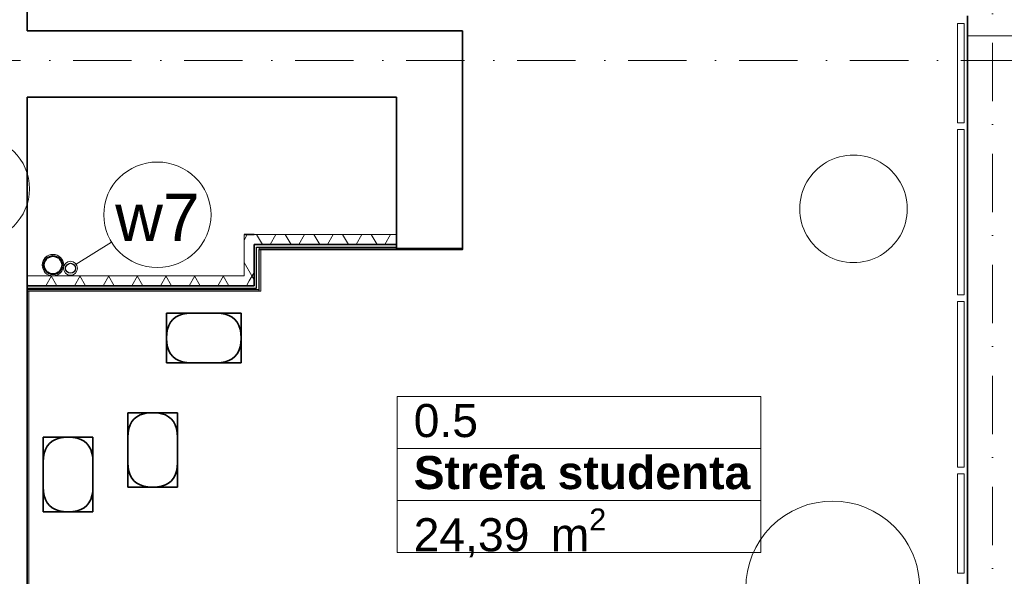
# Model space of a CAD drawing. Header units: millimetres. Extents: x -34676 to 172266, y 39940 to 476087.
# Tile 95 of 256: x 28963 to 34911, y 278928 to 282290. Entities that reach past the tile are written whole.
import ezdxf
from ezdxf.lldxf.tags import DXFTag

# ---------------------------------------------------------------- set-up
doc = ezdxf.new("R2010")
doc.units = ezdxf.units.MM
doc.header["$MEASUREMENT"] = 0
doc.linetypes.add('Kropki i Kreski', pattern=[6.702778, 3.527778, -1.763889, 0, -1.411111])
doc.linetypes.add('Przerywana', pattern=[5.644444, 2.822222, -2.822222])
doc.layers.add('#ks', color=34, linetype='Continuous', lineweight=30)
doc.layers.add('#woda', color=4, linetype='Continuous', lineweight=18)
for name, color, linetype in [('#podkład', 252, 'Continuous'), ('- strefy pomieszczeń', 7, 'Continuous'), ('IS_Text_Pion_Wodociag', 7, 'Continuous'), ('Konstrukcja - Siatka mod', 7, 'Continuous'), ('Konstrukcja - Stropy', 7, 'Continuous'), ('Konstrukcja - Ściany działowe', 7, 'Continuous'), ('Konstrukcja - Ściany nośne wew..P', 7, 'Continuous'), ('Wnętrze - Umeblowanie', 7, 'Continuous')]:
    doc.layers.add(name, color=color, linetype=linetype)
doc.styles.get("Standard").update_dxf_attribs({"font": 'arial.ttf'})
doc.styles.add('STYL_AUTOMATYCZNY_1', font='arial.ttf')
doc.styles.add('STYL_AUTOMATYCZNY_2', font='arial.ttf')
tags = doc.linetypes.add('SOLID', pattern=[10, 10, 0]).pattern_tags.tags
tags[6:7] = [DXFTag(74, 4), DXFTag(75, 0), DXFTag(340, '0'), DXFTag(46, 0.0), DXFTag(50, 0.0), DXFTag(44, 0.0), DXFTag(45, 0.0)]
tags[4:5] = [DXFTag(74, 4), DXFTag(75, 0), DXFTag(340, '0'), DXFTag(46, 0.0), DXFTag(50, 0.0), DXFTag(44, 0.0), DXFTag(45, 0.0)]
pattern_1 = [(60, (-208051.03, 672090.37), (-129.90381, 75), []), (120, (-208051.03, 672090.37), (129.90381, 75), [])]

# ---------------------------------------------------------------- blocks, each defined once
blk = doc.blocks.new('UHYGFFFF')
at = {"layer": 'Konstrukcja - Ściany działowe', "linetype": 'Continuous', "lineweight": 13}
h = blk.add_hatch(dxfattribs=at)
h.set_pattern_fill('Izolacja_miękka_0002', color=252, style=0, pattern_type=2)
h.set_pattern_definition(pattern_1)
h.paths.add_polyline_path([(29927.6, 387131.6), (29987.6, 387071.6), (29987.6, 387131.6)])
h = blk.add_hatch(dxfattribs=at)
h.set_pattern_fill('Izolacja_miękka_0002', color=252, style=0, pattern_type=2)
h.set_pattern_definition(pattern_1)
h.paths.add_polyline_path([(29927.6, 387071.6), (29987.6, 387071.6), (29927.6, 387131.6)])
h = blk.add_hatch(dxfattribs=at)
h.set_pattern_fill('Izolacja_miękka_0002', color=252, style=0, pattern_type=2)
h.set_pattern_definition(pattern_1)
h.paths.add_polyline_path([(30847.6, 387131.6), (29987.6, 387131.6), (29987.6, 387071.6), (30847.6, 387071.6)])
h = blk.add_hatch(dxfattribs=at)
h.set_pattern_fill('Izolacja_miękka_0002', color=252, style=0, pattern_type=2)
h.set_pattern_definition(pattern_1)
h.paths.add_polyline_path([(29927.6, 387071.6), (29927.6, 386882.6), (29987.6, 386882.6), (29987.6, 387071.6)])
h = blk.add_hatch(dxfattribs=at)
h.set_pattern_fill('Gips_0002', color=252, style=0, pattern_type=2)
h.set_pattern_definition([(0, (-208051.03, 672090.37), (0, 75), [0, -75])])
h.paths.add_polyline_path([(29987.6, 387056.6), (29987.6, 386822.6), (30002.6, 386822.6), (30002.6, 387056.6)])
h = blk.add_hatch(dxfattribs=at)
h.set_pattern_fill('Izolacja_miękka_0002', color=252, style=0, pattern_type=2)
h.set_pattern_definition(pattern_1)
h.paths.add_polyline_path([(29927.6, 386882.6), (28617.6, 386882.6), (28617.6, 386822.6), (29927.6, 386822.6)])
h = blk.add_hatch(dxfattribs=at)
h.set_pattern_fill('Izolacja_miękka_0002', color=252, style=0, pattern_type=2)
h.set_pattern_definition(pattern_1)
h.paths.add_polyline_path([(29927.6, 386822.6), (29987.6, 386822.6), (29927.6, 386882.6)])
h = blk.add_hatch(dxfattribs=at)
h.set_pattern_fill('Izolacja_miękka_0002', color=252, style=0, pattern_type=2)
h.set_pattern_definition(pattern_1)
h.paths.add_polyline_path([(29927.6, 386882.6), (29987.6, 386822.6), (29987.6, 386882.6)])
at = {"layer": '- strefy pomieszczeń', "color": 252, "linetype": 'Continuous', "lineweight": 13, "ltscale": 100}
for p, q in [((30851.9, 386154.3), (33048.5, 386154.3)), ((30851.9, 385840), (30851.9, 386154.3)), ((33048.5, 386154.3), (33048.5, 385840)), ((33048.5, 385840), (30851.9, 385840)), ((30851.9, 385840), (33048.5, 385840)), ((30851.9, 385525.7), (30851.9, 385840)), ((33048.5, 385840), (33048.5, 385525.7)), ((33048.5, 385525.7), (30851.9, 385525.7)), ((30851.9, 385525.7), (33048.5, 385525.7)), ((30851.9, 385211.4), (30851.9, 385525.7)), ((33048.5, 385525.7), (33048.5, 385211.4)), ((33048.5, 385211.4), (30851.9, 385211.4))]:
    blk.add_line(p, q, dxfattribs=at)
at = {"color": 252, "linetype": 'Przerywana', "lineweight": 13, "ltscale": 100}
for p, q in [((34237.6, 388407.5), (34237.6, 387807.5)), ((34237.6, 388407.5), (34277.6, 388407.5)), ((34237.6, 388407.5), (34237.6, 387807.5)), ((34237.6, 388407.5), (34277.6, 388407.5)), ((34277.6, 388407.5), (34277.6, 387807.5)), ((34277.6, 388407.5), (34277.6, 387807.5)), ((34237.6, 387807.5), (34277.6, 387807.5)), ((34237.6, 387807.5), (34277.6, 387807.5)), ((34237.6, 387767.5), (34237.6, 386767.5)), ((34237.6, 387767.5), (34277.6, 387767.5)), ((34237.6, 387767.5), (34237.6, 386767.5)), ((34237.6, 387767.5), (34277.6, 387767.5)), ((34277.6, 387767.5), (34277.6, 386767.5)), ((34277.6, 387767.5), (34277.6, 386767.5)), ((34237.6, 386767.5), (34277.6, 386767.5)), ((34237.6, 386767.5), (34277.6, 386767.5)), ((34237.6, 386727.5), (34237.6, 385727.5)), ((34237.6, 386727.5), (34277.6, 386727.5)), ((34237.6, 386727.5), (34237.6, 385727.5)), ((34237.6, 386727.5), (34277.6, 386727.5)), ((34277.6, 386727.5), (34277.6, 385727.5)), ((34277.6, 386727.5), (34277.6, 385727.5)), ((34237.6, 385727.5), (34277.6, 385727.5)), ((34237.6, 385727.5), (34277.6, 385727.5)), ((34237.6, 385687.5), (34237.6, 385087.5)), ((34237.6, 385687.5), (34277.6, 385687.5)), ((34237.6, 385687.5), (34237.6, 385087.5)), ((34237.6, 385687.5), (34277.6, 385687.5)), ((34277.6, 385687.5), (34277.6, 385087.5)), ((34277.6, 385687.5), (34277.6, 385087.5)), ((34237.6, 385087.5), (34277.6, 385087.5)), ((34237.6, 385087.5), (34277.6, 385087.5))]:
    blk.add_line(p, q, dxfattribs=at)
at = {"color": 252, "linetype": 'Continuous', "lineweight": 13, "ltscale": 100}
for p, q in [((34237.6, 388407.5), (34237.6, 387807.5)), ((34237.6, 388407.5), (34277.6, 388407.5)), ((34277.6, 388407.5), (34277.6, 387807.5)), ((34237.6, 387807.5), (34277.6, 387807.5)), ((34237.6, 387767.5), (34237.6, 386767.5)), ((34237.6, 387767.5), (34277.6, 387767.5)), ((34277.6, 387767.5), (34277.6, 386767.5)), ((34237.6, 386767.5), (34277.6, 386767.5)), ((34237.6, 386727.5), (34237.6, 385727.5)), ((34237.6, 386727.5), (34277.6, 386727.5)), ((34277.6, 386727.5), (34277.6, 385727.5)), ((34237.6, 385727.5), (34277.6, 385727.5)), ((34237.6, 385687.5), (34237.6, 385087.5)), ((34237.6, 385687.5), (34277.6, 385687.5)), ((34277.6, 385687.5), (34277.6, 385087.5)), ((34237.6, 385087.5), (34277.6, 385087.5))]:
    blk.add_line(p, q, dxfattribs=at)
at = {"layer": 'Konstrukcja - Siatka mod', "color": 252, "linetype": 'Kropki i Kreski', "lineweight": 13, "ltscale": 100}
for p, q in [((34447.6, 381903.8), (34447.6, 398868.6)), ((20180, 388182.6), (49624.6, 388182.6))]:
    blk.add_line(p, q, dxfattribs=at)
at = {"layer": 'Konstrukcja - Stropy', "color": 252, "linetype": 'Continuous', "lineweight": 13, "ltscale": 100, "flags": 128}
for points in [[(49317.6, 395762.6), (22777.6, 395762.6), (22777.6, 393161.4), (22777.6, 390344), (22777.6, 388030.6), (22777.6, 383282.6), (34297.6, 383282.6), (34297.6, 388332.6), (37597.6, 388332.6), (37597.6, 383282.6), (49317.6, 383282.6)], [(30017.6, 386800.6), (28617.6, 386800.6), (28617.6, 383300.6), (28627.6, 383300.6), (28627.6, 386790.6), (30027.6, 386790.6), (30027.6, 387040.6), (31247.6, 387040.6), (31247.6, 387050.6), (30017.6, 387050.6)]]:
    blk.add_lwpolyline(points, close=True, dxfattribs=at)
at = {"layer": 'Konstrukcja - Ściany działowe', "color": 252, "linetype": 'Continuous', "lineweight": 35, "ltscale": 100}
for p, q in [((30847.6, 387131.6), (30847.6, 387071.6)), ((30847.6, 387131.6), (30847.6, 387071.6)), ((30002.6, 387071.6), (29987.6, 387071.6)), ((29987.6, 386882.6), (29987.6, 387071.6)), ((30002.6, 387071.6), (29987.6, 387071.6)), ((30002.6, 387071.6), (30847.6, 387071.6)), ((30847.6, 387071.6), (30847.6, 387056.6)), ((30847.6, 387071.6), (30847.6, 387056.6)), ((30847.6, 387056.6), (30847.6, 387041.6)), ((30847.6, 387056.6), (30847.6, 387041.6)), ((29987.6, 386822.6), (29987.6, 386882.6)), ((28617.6, 386822.6), (29927.6, 386822.6)), ((29927.6, 386822.6), (29987.6, 386822.6)), ((29927.6, 386822.6), (29987.6, 386822.6))]:
    blk.add_line(p, q, dxfattribs=at)
at = {"layer": 'Konstrukcja - Ściany działowe', "color": 252, "linetype": 'Continuous', "lineweight": 25, "ltscale": 100}
for p, q in [((30002.6, 386822.6), (30002.6, 387056.6)), ((30002.6, 387056.6), (30847.6, 387056.6)), ((28617.6, 386807.6), (29987.6, 386807.6)), ((29987.6, 386807.6), (30002.6, 386807.6)), ((30002.6, 386807.6), (30002.6, 386822.6))]:
    blk.add_line(p, q, dxfattribs=at)
at = {"layer": 'Konstrukcja - Ściany działowe', "color": 252, "linetype": 'Continuous', "lineweight": 35, "ltscale": 100, "flags": 128}
for points in [[(29927.6, 387131.6), (29987.6, 387131.6)], [(31247.6, 387041.6), (30847.6, 387041.6)], [(28617.6, 386822.6), (28617.6, 386882.6)]]:
    blk.add_lwpolyline(points, dxfattribs=at)
at = {"layer": 'Konstrukcja - Ściany działowe', "color": 252, "linetype": 'Continuous', "lineweight": 13, "ltscale": 100, "flags": 128}
for points in [[(29927.6, 387131.6), (29927.6, 386882.6)], [(30847.6, 387131.6), (29987.6, 387131.6)], [(29927.6, 386882.6), (28617.6, 386882.6)], [(28617.6, 386807.6), (28617.6, 386822.6)], [(28617.6, 386792.6), (28617.6, 386807.6)], [(30017.6, 386792.6), (30002.6, 386792.6)]]:
    blk.add_lwpolyline(points, dxfattribs=at)
at = {"layer": 'Konstrukcja - Ściany działowe', "color": 252, "linetype": 'Continuous', "lineweight": 25, "ltscale": 100, "flags": 128}
for points in [[(30017.6, 386792.6), (30017.6, 387041.6)], [(30017.6, 387041.6), (30847.6, 387041.6)], [(28617.6, 386792.6), (30002.6, 386792.6)]]:
    blk.add_lwpolyline(points, dxfattribs=at)
at = {"layer": 'Konstrukcja - Ściany nośne wew..P', "color": 252, "linetype": 'Continuous', "lineweight": 35, "ltscale": 100, "flags": 128}
for points in [[(28617.6, 388362.6), (28617.6, 388592.6)], [(34297.6, 388452.5), (34297.6, 388332.6)], [(31247.6, 388362.6), (28617.6, 388362.6)], [(31247.6, 388362.6), (31247.6, 387962.6)], [(34297.6, 388332.6), (34297.6, 388032.6)], [(34297.6, 388032.6), (34297.6, 383282.6)], [(28617.6, 383132.6), (28617.6, 387962.6)], [(28617.6, 387962.6), (30847.6, 387962.6)], [(30847.6, 387962.6), (30847.6, 387131.6)], [(31247.6, 387041.6), (31247.6, 387962.6)]]:
    blk.add_lwpolyline(points, dxfattribs=at)
at = {"layer": 'Wnętrze - Umeblowanie', "color": 252, "linetype": 'Continuous', "lineweight": 13, "ltscale": 100, "flags": 128}
for points in [[(33838.5, 387517.4, 1), (33378.9, 387057.8, 1)], [(33854.5, 385368.2, 1), (33112, 384625.8, 1)]]:
    blk.add_lwpolyline(points, format="xyb", close=True, dxfattribs=at)
at = {"layer": 'Wnętrze - Umeblowanie', "color": 252, "linetype": 'Continuous', "lineweight": 35, "ltscale": 100, "flags": 128}
for points in [[(29459.7, 386654.8), (29459.7, 386657.1)], [(29462, 386657.1), (29459.7, 386657.1)], [(29907.3, 386357.1), (29900.3, 386357.1), (29888.6, 386357.1), (29872.2, 386357.1), (29851.1, 386357.1), (29825.3, 386357.1), (29794.8, 386357.1), (29759.7, 386357.1), (29609.7, 386357.1), (29581.2, 386358.6), (29555.7, 386363.1), (29533.2, 386370.6), (29513.7, 386381.1), (29497.2, 386394.6), (29483.7, 386411.1), (29473.2, 386430.6), (29465.7, 386453.1), (29461.2, 386478.6), (29459.7, 386507.1), (29461.2, 386535.6), (29465.7, 386561.1), (29473.2, 386583.6), (29483.7, 386603.1), (29497.2, 386619.6), (29513.7, 386633.1), (29533.2, 386643.6), (29555.7, 386651.1), (29581.2, 386655.6), (29609.7, 386657.1)], [(29459.7, 386359.5), (29459.7, 386366.5), (29459.7, 386378.2), (29459.7, 386394.6), (29459.7, 386415.7), (29459.7, 386441.5), (29459.7, 386472), (29459.7, 386507.1), (29459.7, 386542.3), (29459.7, 386572.7), (29459.7, 386598.5), (29459.7, 386619.6), (29459.7, 386636), (29459.7, 386647.7), (29459.7, 386654.8)], [(29907.3, 386657.1), (29900.3, 386657.1), (29888.6, 386657.1), (29872.2, 386657.1), (29851.1, 386657.1), (29825.3, 386657.1), (29794.8, 386657.1), (29759.7, 386657.1), (29609.7, 386657.1), (29574.5, 386657.1), (29544, 386657.1), (29518.3, 386657.1), (29497.2, 386657.1), (29480.8, 386657.1), (29469, 386657.1), (29462, 386657.1)], [(29759.7, 386657.1), (29788.2, 386655.6), (29813.7, 386651.1), (29836.2, 386643.6), (29855.7, 386633.1), (29872.2, 386619.6), (29885.7, 386603.1), (29896.2, 386583.6), (29903.7, 386561.1), (29908.2, 386535.6), (29909.7, 386507.1), (29909.7, 386472), (29909.7, 386441.5), (29909.7, 386415.7), (29909.7, 386394.6), (29909.7, 386378.2), (29909.7, 386366.5), (29909.7, 386359.5)], [(29759.7, 386357.1), (29788.2, 386358.6), (29813.7, 386363.1), (29836.2, 386370.6), (29855.7, 386381.1), (29872.2, 386394.6), (29885.7, 386411.1), (29896.2, 386430.6), (29903.7, 386453.1), (29908.2, 386478.6), (29909.7, 386507.1), (29909.7, 386542.3), (29909.7, 386572.7), (29909.7, 386598.5), (29909.7, 386619.6), (29909.7, 386636), (29909.7, 386647.7), (29909.7, 386654.8)], [(29907.3, 386657.1), (29909.7, 386657.1)], [(29909.7, 386654.8), (29909.7, 386657.1)], [(29459.7, 386357.1), (29459.7, 386359.5)], [(29462, 386357.1), (29459.7, 386357.1)], [(29609.7, 386357.1), (29574.5, 386357.1), (29544, 386357.1), (29518.3, 386357.1), (29497.2, 386357.1), (29480.8, 386357.1), (29469, 386357.1), (29462, 386357.1)], [(29907.3, 386357.1), (29909.7, 386357.1)], [(29909.7, 386359.5), (29909.7, 386357.1)], [(29225.2, 385905.8), (29226.7, 385934.3), (29231.2, 385959.8), (29238.7, 385982.3), (29249.2, 386001.8), (29262.7, 386018.3), (29279.2, 386031.8), (29298.7, 386042.3), (29321.2, 386049.8), (29346.7, 386054.3), (29375.2, 386055.8), (29410.4, 386055.8), (29440.8, 386055.8), (29466.6, 386055.8), (29487.7, 386055.8), (29504.1, 386055.8), (29515.8, 386055.8), (29522.9, 386055.8)], [(29225.2, 386053.5), (29225.2, 386055.8)], [(29227.6, 386055.8), (29225.2, 386055.8)], [(29225.2, 386053.5), (29225.2, 386046.5), (29225.2, 386034.8), (29225.2, 386018.3), (29225.2, 385997.3), (29225.2, 385971.5), (29225.2, 385941), (29225.2, 385905.8), (29225.2, 385755.8), (29225.2, 385720.7), (29225.2, 385690.2), (29225.2, 385664.4), (29225.2, 385643.3), (29225.2, 385626.9), (29225.2, 385615.2), (29225.2, 385608.2)], [(29525.2, 386053.5), (29525.2, 386046.5), (29525.2, 386034.8), (29525.2, 386018.3), (29525.2, 385997.3), (29525.2, 385971.5), (29525.2, 385941), (29525.2, 385905.8), (29525.2, 385755.8), (29523.7, 385727.3), (29519.2, 385701.8), (29511.7, 385679.3), (29501.2, 385659.8), (29487.7, 385643.3), (29471.2, 385629.8), (29451.7, 385619.3), (29429.2, 385611.8), (29403.7, 385607.3), (29375.2, 385605.8), (29346.7, 385607.3), (29321.2, 385611.8), (29298.7, 385619.3), (29279.2, 385629.8), (29262.7, 385643.3), (29249.2, 385659.8), (29238.7, 385679.3), (29231.2, 385701.8), (29226.7, 385727.3), (29225.2, 385755.8)], [(29525.2, 385905.8), (29523.7, 385934.3), (29519.2, 385959.8), (29511.7, 385982.3), (29501.2, 386001.8), (29487.7, 386018.3), (29471.2, 386031.8), (29451.7, 386042.3), (29429.2, 386049.8), (29403.7, 386054.3), (29375.2, 386055.8), (29340.1, 386055.8), (29309.6, 386055.8), (29283.8, 386055.8), (29262.7, 386055.8), (29246.3, 386055.8), (29234.6, 386055.8), (29227.6, 386055.8)], [(29522.9, 386055.8), (29525.2, 386055.8)], [(29525.2, 386053.5), (29525.2, 386055.8)], [(28714.5, 385757.4), (28716, 385785.9), (28720.5, 385811.4), (28728, 385833.9), (28738.5, 385853.4), (28752, 385869.9), (28768.5, 385883.4), (28788, 385893.9), (28810.5, 385901.4), (28836, 385905.9), (28864.5, 385907.4), (28899.6, 385907.4), (28930.1, 385907.4), (28955.9, 385907.4), (28977, 385907.4), (28993.4, 385907.4), (29005.1, 385907.4), (29012.1, 385907.4)], [(28714.5, 385905), (28714.5, 385907.4)], [(28716.8, 385907.4), (28714.5, 385907.4)], [(28714.5, 385905), (28714.5, 385898), (28714.5, 385886.3), (28714.5, 385869.9), (28714.5, 385848.8), (28714.5, 385823), (28714.5, 385792.5), (28714.5, 385757.4), (28714.5, 385607.4), (28714.5, 385572.2), (28714.5, 385541.7), (28714.5, 385516), (28714.5, 385494.9), (28714.5, 385478.5), (28714.5, 385466.7), (28714.5, 385459.7)], [(29014.5, 385905), (29014.5, 385898), (29014.5, 385886.3), (29014.5, 385869.9), (29014.5, 385848.8), (29014.5, 385823), (29014.5, 385792.5), (29014.5, 385757.4), (29014.5, 385607.4), (29013, 385578.9), (29008.5, 385553.4), (29001, 385530.9), (28990.5, 385511.4), (28977, 385494.9), (28960.5, 385481.4), (28941, 385470.9), (28918.5, 385463.4), (28893, 385458.9), (28864.5, 385457.4), (28836, 385458.9), (28810.5, 385463.4), (28788, 385470.9), (28768.5, 385481.4), (28752, 385494.9), (28738.5, 385511.4), (28728, 385530.9), (28720.5, 385553.4), (28716, 385578.9), (28714.5, 385607.4)], [(29014.5, 385757.4), (29013, 385785.9), (29008.5, 385811.4), (29001, 385833.9), (28990.5, 385853.4), (28977, 385869.9), (28960.5, 385883.4), (28941, 385893.9), (28918.5, 385901.4), (28893, 385905.9), (28864.5, 385907.4), (28829.3, 385907.4), (28798.8, 385907.4), (28773.1, 385907.4), (28752, 385907.4), (28735.6, 385907.4), (28723.8, 385907.4), (28716.8, 385907.4)], [(29012.1, 385907.4), (29014.5, 385907.4)], [(29014.5, 385905), (29014.5, 385907.4)], [(29525.2, 385755.8), (29525.2, 385720.7), (29525.2, 385690.2), (29525.2, 385664.4), (29525.2, 385643.3), (29525.2, 385626.9), (29525.2, 385615.2), (29525.2, 385608.2)], [(29014.5, 385607.4), (29014.5, 385572.2), (29014.5, 385541.7), (29014.5, 385516), (29014.5, 385494.9), (29014.5, 385478.5), (29014.5, 385466.7), (29014.5, 385459.7)], [(29225.2, 385608.2), (29225.2, 385605.8)], [(29227.6, 385605.8), (29225.2, 385605.8)], [(29522.9, 385605.8), (29515.8, 385605.8), (29504.1, 385605.8), (29487.7, 385605.8), (29466.6, 385605.8), (29440.8, 385605.8), (29410.4, 385605.8), (29375.2, 385605.8), (29340.1, 385605.8), (29309.6, 385605.8), (29283.8, 385605.8), (29262.7, 385605.8), (29246.3, 385605.8), (29234.6, 385605.8), (29227.6, 385605.8)], [(29525.2, 385605.8), (29522.9, 385605.8)], [(29525.2, 385608.2), (29525.2, 385605.8)], [(28714.5, 385459.7), (28714.5, 385457.4)], [(28716.8, 385457.4), (28714.5, 385457.4)], [(29012.1, 385457.4), (29005.1, 385457.4), (28993.4, 385457.4), (28977, 385457.4), (28955.9, 385457.4), (28930.1, 385457.4), (28899.6, 385457.4), (28864.5, 385457.4), (28829.3, 385457.4), (28798.8, 385457.4), (28773.1, 385457.4), (28752, 385457.4), (28735.6, 385457.4), (28723.8, 385457.4), (28716.8, 385457.4)], [(29014.5, 385457.4), (29012.1, 385457.4)], [(29014.5, 385459.7), (29014.5, 385457.4)]]:
    blk.add_lwpolyline(points, dxfattribs=at)
at = {"layer": '- strefy pomieszczeń', "color": 252, "linetype": 'Continuous', "lineweight": 13, "char_height": 200, "attachment_point": 1}
for s, insert, style in [('\\A1;{\\pql;\\pt0,100;\\fArial|b0|i0|c238|p0;\\W1.000000;0.5\\fArial|b0|i0|c238|p0;\\W1.000000;\\A1{\\H.66x;\\S^  ;}\\fArial|b0|i0|c238|p0;\\W1.000000;\\fArial|b0|i0|c238|p0;\\W1.000000;\\A1{\\H.66x;\\S^  ;}}', (30951.9, 386108.6), 'STYL_AUTOMATYCZNY_1'), ('\\A1;{\\pql;\\pt0,100;\\fArial|b1|i0|c238|p0;\\W1.000000;Strefa studenta\\fArial|b1|i0|c238|p0;\\W1.000000;\\A1{\\H.66x;\\S^  ;}\\fArial|b1|i0|c238|p0;\\W1.000000;\\fArial|b1|i0|c238|p0;\\W1.000000;\\A1{\\H.66x;\\S^  ;}}', (30951.9, 385794.3), 'STYL_AUTOMATYCZNY_2'), ('\\A1;{\\pql;\\pt0,100;\\fArial|b0|i0|c238|p0;\\W1.000000;24,39\\fArial|b0|i0|c238|p0;\\W1.000000;\\A1{\\H.66x;\\S^  ;}\\fArial|b0|i0|c238|p0;\\W1.000000; m\\fArial|b0|i0|c238|p0;\\W1.000000;\\A1{\\H.66x;\\S2^  ;}}', (30951.9, 385477.1), 'STYL_AUTOMATYCZNY_1')]:
    blk.add_mtext(s, dxfattribs=dict(at, insert=insert, style=style))

msp = doc.modelspace()

# ---------------------------------------------------------------- linework, layer by layer
at = {"layer": '#ks', "color": 34, "lineweight": 0}
msp.add_circle((29163.5, 280807.7), 65, dxfattribs=at)
at = {"layer": '#ks', "color": 34, "lineweight": 40}
msp.add_circle((29163.5, 280807.7), 55, dxfattribs=at)
at = {"layer": '#woda', "color": 4, "lineweight": 5}
msp.add_circle((29270, 280788.5), 42, dxfattribs=at)
at = {"layer": '#woda', "color": 4, "lineweight": 30}
msp.add_circle((29270, 280788.5), 30, dxfattribs=at)
at = {"layer": 'IS_Text_Pion_Wodociag', "color": 7, "linetype": 'SOLID', "lineweight": 18, "ltscale": 10}
msp.add_line((29304.1, 280813), (29517.9, 280945.6), dxfattribs=at)
for centre in [(28697.9, 281268.8), (29794.5, 281111.6)]:
    msp.add_ellipse(centre, major_axis=(324, 0), ratio=0.983333, dxfattribs=at)

# ---------------------------------------------------------------- block references
at = {"layer": '#podkład'}
msp.add_blockref('UHYGFFFF', (390.9, -106139.9), dxfattribs=at)

# ---------------------------------------------------------------- texts
at = {"layer": 'IS_Text_Pion_Wodociag', "color": 7, "linetype": 'SOLID', "lineweight": 18, "ltscale": 10, "insert": (29794.5, 280953.1), "char_height": 285.12, "attachment_point": 8}
msp.add_mtext('\\fArial|b0|i0;w7', dxfattribs=at)

doc.saveas('drawing.dxf')
